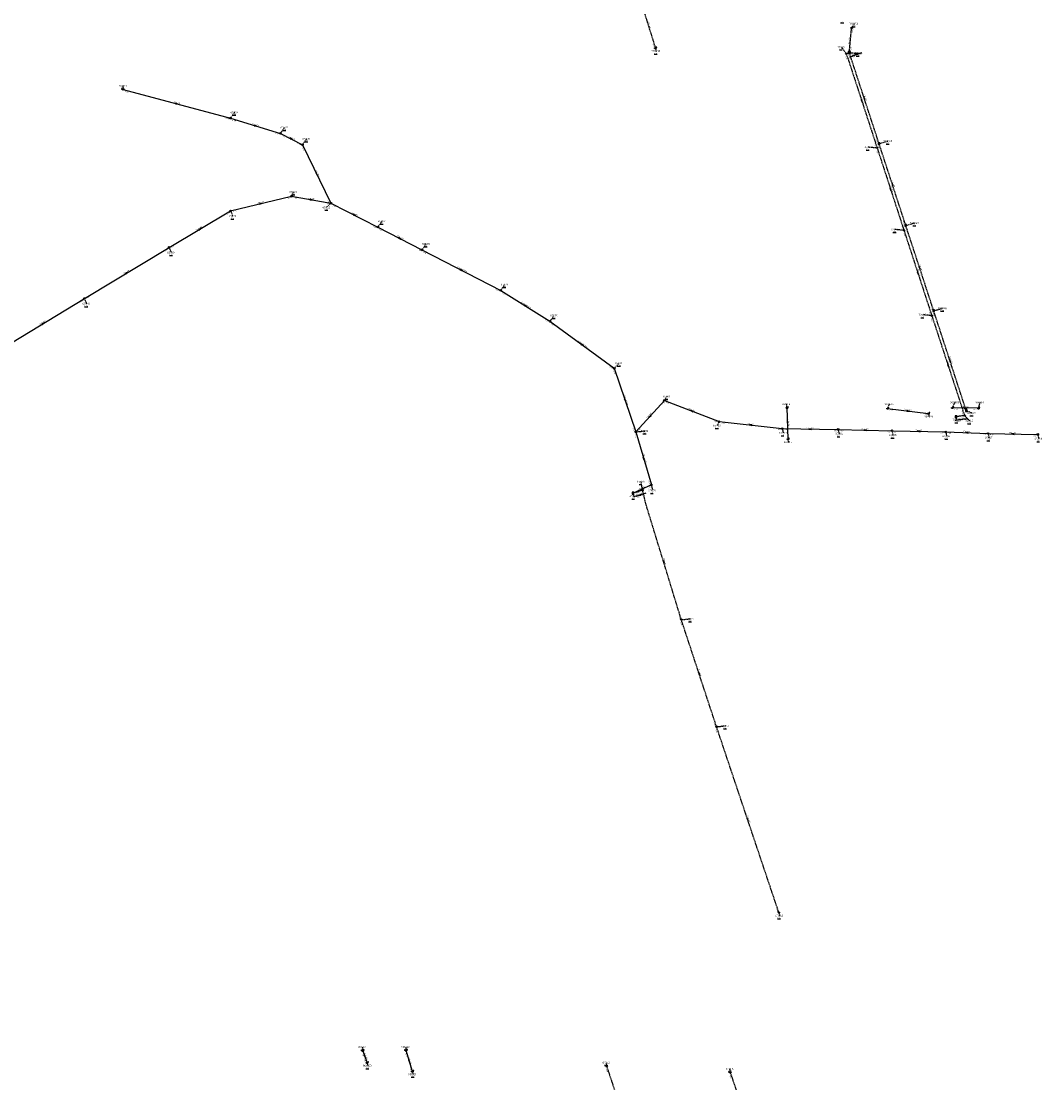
# Model space of a CAD drawing. Extents: x 188323 to 208361, y 565368 to 574910.
# Tile 27 of 256: x 198104 to 198900, y 567579 to 568407. Entities that reach past the tile are written whole.
import ezdxf

# ---------------------------------------------------------------- set-up
doc = ezdxf.new("R2010")
doc.units = 0
doc.linetypes.add('DASHDOT', pattern=[1, 0.5, -0.25, 0, -0.25])
doc.linetypes.add('DASHED', pattern=[0.75, 0.5, -0.25])
doc.layers.get('0').update_dxf_attribs({"linetype": 'CONTINUOUS'})
for name, color, linetype in [('RIO-AFM', 7, 'CONTINUOUS'), ('RIO-BOK', 7, 'CONTINUOUS'), ('RIO-DET', 7, 'CONTINUOUS'), ('RIO-KNP', 7, 'CONTINUOUS'), ('RIO-KNR', 7, 'CONTINUOUS'), ('RIO-LAG', 7, 'CONTINUOUS'), ('RIO-LAG_0B', 7, 'CONTINUOUS'), ('RIO-LAG_1B', 7, 'DASHED'), ('RIO-LAG_2B', 7, 'DASHED'), ('RIO-LEN', 7, 'CONTINUOUS'), ('RIO-MVD', 1, 'CONTINUOUS'), ('RIO-VRB', 6, 'DASHDOT'), ('RIO-VRH', 7, 'CONTINUOUS')]:
    doc.layers.add(name, color=color, linetype=linetype)
doc.styles.add('RIO-TXT', font='isocp.shx')

# ---------------------------------------------------------------- blocks, each defined once
blk = doc.blocks.new('L_VHR')
blk.add_lwpolyline([(-0.5, 0), (0.5, 0), (-0.5, 0.15), (-0.5, -0.15), (0.5, 0)])
blk = doc.blocks.new('K_UTB')
blk.add_lwpolyline([(0.5, 0.15), (0.5, -0.3), (-0.5, -0.3), (-0.5, 0.15), (-0.45, 0.15), (-0.45, -0.25), (0, -0.25), (0.45, -0.25), (0.45, 0.15)], close=True)
blk.add_lwpolyline([(0.85, 0.6), (0.55, 0.65), (0.614828, 0.459583), (0.850842, 0.598937)])
blk.add_arc((0.85, -0.25), 0.85, 90, 180)
at = {"style": 'RIO-TXT', "flags": 1}
blk.add_attdef('KNOOPNAAM', (2, 2), '', height=1, dxfattribs=at)
blk = doc.blocks.new('K_IPR')
blk.add_lwpolyline([(-0.5, -0.5), (0.5, -0.5), (0.5, 0.5), (-0.5, 0.5)], close=True)
blk.add_solid([(-0.5, 0.5), (0.5, 0.5), (-0.5, -0.5), (0.5, -0.5)])
at = {"style": 'RIO-TXT', "flags": 1}
blk.add_attdef('KNOOPNAAM', (2, 2), '', height=1, dxfattribs=at)
blk = doc.blocks.new('K_DIV')
for p, q in [((-0.65, 0.65), (-0.65, -0.65)), ((0.65, 0.65), (-0.65, 0.65)), ((0.65, -0.65), (0.65, 0.65)), ((-0.65, -0.65), (0.65, -0.65))]:
    blk.add_line(p, q)
blk = doc.blocks.new('K_RGM')
blk.add_lwpolyline([(-0.6, 0.6), (-0.6, -0.6), (0.6, -0.6), (0.6, 0.6)], close=True)
blk.add_solid([(-0.6, 0.6), (0, 0.6), (-0.6, -0.6), (0, -0.6)])
at = {"style": 'RIO-TXT', "flags": 1}
blk.add_attdef('KNOOPNAAM', (2, 2), '', height=1, dxfattribs=at)
blk = doc.blocks.new('K_IPD')
blk.add_lwpolyline([(-0.496027, 0.307994), (0.503973, 0.307994), (0.003973, -0.558031)], close=True)
blk.add_solid([(-0.496027, 0.307994), (0.503973, 0.307994), (0.003973, -0.558031)])
at = {"style": 'RIO-TXT', "flags": 1}
blk.add_attdef('KNOOPNAAM', (2, 2), '', height=1, dxfattribs=at)
blk = doc.blocks.new('K_IPG')
blk.add_circle((0, 0), 0.5)
for points in [[(0, 0), (-0.5, 0), (-0.433013, 0.25)], [(0, 0), (-0.433013, -0.25), (-0.5, 0)], [(0, 0), (-0.433013, 0.25), (-0.25, 0.433013)], [(0, 0), (-0.25, -0.433013), (-0.433013, -0.25)], [(0, 0), (-0.25, 0.433013), (0, 0.5)], [(0, 0), (0, -0.5), (-0.25, -0.433013)], [(0, 0), (0, 0.5), (0.25, 0.433013)], [(0, 0), (0.25, 0.433013), (0.433013, 0.25)], [(0, 0), (0.433013, 0.25), (0.5, 0)], [(0, 0), (0.5, 0), (0.433013, -0.25)], [(0, 0), (0.433013, -0.25), (0.25, -0.433013)], [(0, 0), (0.25, -0.433013), (0, -0.5)]]:
    blk.add_solid(points)
at = {"style": 'RIO-TXT', "flags": 1}
blk.add_attdef('KNOOPNAAM', (2, 2), '', height=1, dxfattribs=at)
blk = doc.blocks.new('546_03______32046_____320049__c')
at = {"layer": 'RIO-LAG_2B'}
blk.add_line((0, 0), (9.22, 3.382), dxfattribs=at)
at = {"layer": 'RIO-AFM', "style": 'RIO-TXT'}
blk.add_text('r 250', height=0.9, rotation=20.1416, dxfattribs=at).set_placement((3.4236, 1.7884))
at = {"layer": 'RIO-BOK', "style": 'RIO-TXT'}
for p in [(1.7963, -0.8323), (5.852, 0.6554)]:
    blk.add_text('-1.03', height=0.9, rotation=20.1416, dxfattribs=at).set_placement(p)
at = {"layer": 'RIO-LEN', "style": 'RIO-TXT'}
blk.add_text('2m', height=0.9, rotation=20.1416, dxfattribs=at).set_placement((1.9027, 1.2305))
blk = doc.blocks.new('547_03______32042_____32041___c')
at = {"layer": 'RIO-LAG_2B'}
blk.add_line((0, 0), (-9.733, -1.319), dxfattribs=at)
at = {"layer": 'RIO-AFM', "style": 'RIO-TXT'}
blk.add_text('r 250', height=0.9, rotation=367.6953, dxfattribs=at).set_placement((-6.0045, -0.3082))
at = {"layer": 'RIO-BOK', "style": 'RIO-TXT'}
for p in [(-8.1576, -2.5179), (-3.8759, -1.9366)]:
    blk.add_text('-1.59', height=0.9, rotation=367.6953, dxfattribs=at).set_placement(p)
at = {"layer": 'RIO-LEN', "style": 'RIO-TXT'}
blk.add_text('7m', height=0.9, rotation=367.6953, dxfattribs=at).set_placement((-7.6098, -0.5261))
blk = doc.blocks.new('1001_06______65046_____65034_')
at = {"layer": 'RIO-LAG_2B'}
blk.add_line((0, 0), (-9.372, -2.938), dxfattribs=at)
at = {"layer": 'RIO-VRH', "xscale": 2, "yscale": 2, "zscale": 2, "rotation": 197.3831}
blk.add_blockref('L_VHR', (-4.686, -1.469), dxfattribs=at)
at = {"layer": 'RIO-AFM', "style": 'RIO-TXT'}
blk.add_text('r 160', height=0.9, rotation=377.3831, dxfattribs=at).set_placement((-5.8668, -1.3141))
at = {"layer": 'RIO-BOK', "style": 'RIO-TXT'}
for s, p in [('-1.06', (-7.6173, -3.8547)), ('-1.02', (-3.4945, -2.561))]:
    blk.add_text(s, height=0.9, rotation=377.3831, dxfattribs=at).set_placement(p)
at = {"layer": 'RIO-LEN', "style": 'RIO-TXT'}
blk.add_text('8m', height=0.9, rotation=377.3831, dxfattribs=at).set_placement((-7.4125, -1.7991))

msp = doc.modelspace()

# ---------------------------------------------------------------- linework, layer by layer
at = {"layer": 'RIO-LAG'}
for p, q in [((198701.264, 568105.856), (198702.016, 568081.28)), ((198779.696, 568105.216), (198811.616, 568101.248)), ((198850.656, 568105.344), (198830.224, 568105.728)), ((198370.416, 567604.352), (198373.808, 567594.944)), ((198409.088, 567588.224), (198404.128, 567604.544))]:
    msp.add_line(p, q, dxfattribs=at)
at = {"layer": 'RIO-LAG_0B'}
for p, q in [((198183.488, 568354.048), (198267.216, 568331.584)), ((198267.216, 568331.584), (198306.176, 568319.744)), ((198306.176, 568319.744), (198323.36, 568310.912)), ((198323.36, 568310.912), (198345.488, 568265.28)), ((198267.312, 568259.264), (198314.864, 568270.656)), ((198314.864, 568270.656), (198345.488, 568265.28)), ((198345.488, 568265.28), (198382.144, 568246.656)), ((198219.328, 568230.784), (198267.312, 568259.264)), ((198382.144, 568246.656), (198416.512, 568228.864)), ((198153.248, 568190.976), (198219.328, 568230.784)), ((198416.512, 568228.864), (198477.968, 568197.312)), ((198477.968, 568197.312), (198516.432, 568173.184)), ((198089.024, 568152.064), (198153.248, 568190.976)), ((198516.432, 568173.184), (198566.464, 568136.576)), ((198566.464, 568136.576), (198583.36, 568086.976)), ((198605.696, 568111.488), (198583.36, 568086.976)), ((198605.696, 568111.488), (198648.304, 568094.976)), ((198648.304, 568094.976), (198697.6, 568089.472)), ((198583.36, 568086.976), (198595.504, 568045.568)), ((198697.6, 568089.472), (198741.2, 568088.832)), ((198741.2, 568088.832), (198783.2, 568087.808)), ((198783.2, 568087.808), (198825.104, 568086.912)), ((198825.104, 568086.912), (198858.096, 568085.696)), ((198858.096, 568085.696), (198896.896, 568084.928)), ((198595.504, 568045.568), (198581.2, 568039.168))]:
    msp.add_line(p, q, dxfattribs=at)
at = {"layer": 'RIO-LAG_1B'}
for p, q in [((198587.632, 568421.376), (198598.64, 568386.24)), ((198749.888, 568382.72), (198751.696, 568402.176)), ((198773.088, 568311.808), (198749.888, 568382.72)), ((198793.936, 568247.936), (198773.088, 568311.808)), ((198815.696, 568181.44), (198793.936, 568247.936)), ((198841.088, 568103.552), (198815.696, 568181.44))]:
    msp.add_line(p, q, dxfattribs=at)
at = {"layer": 'RIO-LAG_2B'}
for p, q in [((198747.584, 568381.824), (198749.888, 568382.72)), ((198747.584, 568381.824), (198771.632, 568308.288)), ((198771.632, 568308.288), (198792.512, 568244.096)), ((198792.512, 568244.096), (198814.208, 568177.6)), ((198814.208, 568177.6), (198839.776, 568099.648)), ((198839.776, 568099.648), (198833.104, 568098.752)), ((198588.608, 568041.536), (198581.2, 568039.168)), ((198646.336, 567856.96), (198618.864, 567940.48)), ((198694.976, 567711.936), (198646.336, 567856.96)), ((198560.592, 567592.256), (198579.136, 567536.384)), ((198657.024, 567587.392), (198670.432, 567547.2))]:
    msp.add_line(p, q, dxfattribs=at)
msp.add_lwpolyline([(198618.864, 567940.48), (198591.392, 568030.144), (198588.608, 568041.536)], dxfattribs=at)
at = {"layer": 'RIO-VRB'}
for p, q in [((198751.7, 568402.19), (198753.6764, 568405.2458)), ((198598.64, 568386.25), (198599.1735, 568383.9216)), ((198747.59, 568381.85), (198743.684, 568387.2028)), ((198749.88, 568382.69), (198756.8475, 568382.1613)), ((198183.48, 568354.02), (198183.4797, 568356.795)), ((198267.22, 568331.56), (198270.4818, 568336.148)), ((198306.17, 568319.76), (198309.4318, 568324.348)), ((198323.36, 568310.88), (198326.6218, 568315.468)), ((198773.09, 568311.79), (198780.0575, 568313.7187)), ((198771.63, 568308.28), (198764.555, 568308.9778)), ((198314.87, 568270.68), (198316.4072, 568274.0432)), ((198345.49, 568265.27), (198342.2294, 568262.081)), ((198267.31, 568259.29), (198269.0452, 568255.2208)), ((198382.15, 568246.68), (198385.4118, 568251.268)), ((198792.51, 568244.09), (198785.435, 568244.7878)), ((198793.94, 568247.93), (198800.9075, 568249.8587)), ((198219.33, 568230.8), (198221.0652, 568226.7308)), ((198416.51, 568228.88), (198419.7718, 568233.468)), ((198477.97, 568197.3), (198481.2318, 568201.888)), ((198153.25, 568190.99), (198154.9852, 568186.9208)), ((198516.43, 568173.16), (198519.6918, 568177.748)), ((198814.21, 568177.57), (198807.135, 568178.2678)), ((198815.69, 568181.41), (198822.6575, 568183.3387)), ((198566.47, 568136.56), (198570.3574, 568140.5224)), ((198605.7, 568111.5), (198607.6764, 568114.5558)), ((198701.26, 568105.83), (198701.2597, 568108.605)), ((198779.7, 568105.19), (198781.2372, 568108.5532)), ((198830.23, 568105.74), (198832.2671, 568109.9693)), ((198841.08, 568103.58), (198845.4749, 568101.7423)), ((198850.65, 568105.34), (198852.0433, 568109.8694)), ((198648.3, 568095), (198646.908, 568091.8701)), ((198811.62, 568101.23), (198812.1535, 568098.9016)), ((198833.11, 568098.73), (198833.6435, 568096.4016)), ((198839.77, 568099.63), (198843.6745, 568095.6759)), ((198583.36, 568086.96), (198590.435, 568087.66)), ((198697.6, 568089.5), (198698.3071, 568086.1868)), ((198741.2, 568088.8), (198741.9071, 568085.4868)), ((198783.2, 568087.8), (198783.9071, 568084.4868)), ((198825.1, 568086.9), (198825.8071, 568083.5868)), ((198702.01, 568081.27), (198702.5435, 568078.9416)), ((198858.1, 568085.7), (198858.8071, 568082.3868)), ((198896.9, 568084.9), (198897.6071, 568081.5868)), ((198588.61, 568041.52), (198587.554, 568048.2025)), ((198595.5, 568045.6), (198596.3806, 568041.302)), ((198581.2, 568039.2), (198581.7335, 568036.8716)), ((198618.87, 567940.46), (198625.945, 567941.16)), ((198646.34, 567856.99), (198653.415, 567857.69)), ((198694.97, 567711.93), (198695.5035, 567709.6016)), ((198370.41, 567604.36), (198370.4097, 567607.135)), ((198404.13, 567604.52), (198404.1297, 567607.295)), ((198373.81, 567594.97), (198374.3435, 567592.6416)), ((198560.59, 567592.27), (198560.5897, 567595.045)), ((198657.03, 567587.39), (198657.0297, 567590.165)), ((198409.09, 567588.25), (198409.6235, 567585.9216))]:
    msp.add_line(p, q, dxfattribs=at)

# ---------------------------------------------------------------- block references
at = {"layer": 'RIO-DET'}
for name, p in [('546_03______32046_____320049__c', (198750.096, 568379.328)), ('547_03______32042_____32041___c', (198842.272, 568097.152)), ('1001_06______65046_____65034_', (198591.104, 568039.04))]:
    msp.add_blockref(name, p, dxfattribs=at)
at = {"layer": 'RIO-KNP', "xscale": 1.25, "yscale": 1.25, "zscale": 1.25}
for name, p in [('K_UTB', (198751.696, 568402.176)), ('K_UTB', (198598.64, 568386.24)), ('K_IPD', (198747.584, 568381.824)), ('K_DIV', (198749.888, 568382.72)), ('K_IPG', (198183.488, 568354.048)), ('K_IPG', (198267.216, 568331.584)), ('K_IPG', (198306.176, 568319.744)), ('K_IPG', (198323.36, 568310.912)), ('K_IPR', (198773.088, 568311.808)), ('K_IPD', (198771.632, 568308.288)), ('K_IPG', (198314.864, 568270.656)), ('K_IPG', (198345.488, 568265.28)), ('K_IPG', (198267.312, 568259.264)), ('K_IPG', (198382.144, 568246.656)), ('K_IPD', (198792.512, 568244.096)), ('K_IPR', (198793.936, 568247.936)), ('K_IPG', (198219.328, 568230.784)), ('K_IPG', (198416.512, 568228.864)), ('K_IPG', (198477.968, 568197.312)), ('K_IPG', (198153.248, 568190.976)), ('K_IPD', (198814.208, 568177.6)), ('K_IPR', (198815.696, 568181.44)), ('K_IPG', (198516.432, 568173.184)), ('K_IPG', (198566.464, 568136.576)), ('K_IPG', (198605.696, 568111.488)), ('K_UTB', (198701.264, 568105.856)), ('K_UTB', (198779.696, 568105.216)), ('K_UTB', (198830.224, 568105.728)), ('K_IPR', (198841.088, 568103.552)), ('K_UTB', (198850.656, 568105.344)), ('K_IPG', (198648.304, 568094.976)), ('K_UTB', (198811.616, 568101.248)), ('K_RGM', (198833.104, 568098.752)), ('K_IPD', (198839.776, 568099.648)), ('K_IPG', (198583.36, 568086.976)), ('K_IPG', (198697.6, 568089.472)), ('K_IPG', (198741.2, 568088.832)), ('K_IPG', (198783.2, 568087.808)), ('K_IPG', (198825.104, 568086.912)), ('K_UTB', (198702.016, 568081.28)), ('K_IPG', (198858.096, 568085.696)), ('K_IPG', (198896.896, 568084.928)), ('K_IPG', (198595.504, 568045.568)), ('K_RGM', (198581.2, 568039.168)), ('K_IPD', (198588.608, 568041.536)), ('K_IPD', (198618.864, 567940.48)), ('K_IPD', (198646.336, 567856.96)), ('K_IPD', (198694.976, 567711.936)), ('K_UTB', (198370.416, 567604.352)), ('K_UTB', (198404.128, 567604.544)), ('K_UTB', (198373.808, 567594.944)), ('K_IPD', (198560.592, 567592.256)), ('K_UTB', (198409.088, 567588.224)), ('K_IPD', (198657.024, 567587.392))]:
    msp.add_blockref(name, p, dxfattribs=at)
at = {"layer": 'RIO-VRH', "xscale": 2, "yscale": 2, "zscale": 2}
for p, rotation in [((198225.35, 568342.79), 344.9875), ((198759.61, 568345.065), 288.1028), ((198761.485, 568347.24), 108.1338), ((198286.695, 568325.66), 343.1474), ((198314.765, 568315.32), 332.6828), ((198334.425, 568288.075), 295.8892), ((198782.07, 568276.185), 288.0262), ((198783.515, 568279.86), 108.0889), ((198291.09, 568264.985), 13.4666), ((198330.18, 568267.975), 349.9813), ((198363.82, 568255.975), 333.1135), ((198243.32, 568245.045), 30.6983), ((198399.33, 568237.78), 332.6166), ((198186.29, 568210.895), 31.0638), ((198447.24, 568213.09), 332.8073), ((198803.36, 568210.83), 288.0745), ((198804.815, 568214.67), 108.1134), ((198497.2, 568185.23), 327.8882), ((198121.135, 568171.53), 31.2105), ((198541.45, 568154.86), 323.8214), ((198826.99, 568138.6), 288.1639), ((198828.385, 568142.495), 108.0748), ((198574.915, 568111.76), 288.8121), ((198627, 568103.25), 518.8296), ((198795.66, 568103.21), 352.9287), ((198840.44, 568105.54), 178.8779), ((198594.53, 568099.23), 227.682), ((198672.95, 568092.25), 533.6349), ((198719.4, 568089.15), 539.0803), ((198762.2, 568088.3), 538.6362), ((198804.15, 568087.35), 538.7697), ((198841.6, 568086.3), 537.9176), ((198877.5, 568085.3), 538.819), ((198589.43, 568066.28), 286.3655), ((198584.905, 568040.36), 197.3831), ((198588.35, 568042.4), 204.1086), ((198605.13, 567985.305), 107.0418), ((198632.605, 567898.725), 108.2236), ((198670.655, 567784.46), 108.5405), ((198372.11, 567599.665), 469.9117), ((198406.61, 567596.385), 286.9615)]:
    msp.add_blockref('L_VHR', p, dxfattribs=dict(at, rotation=rotation))

# ---------------------------------------------------------------- texts
at = {"layer": 'RIO-AFM', "style": 'RIO-TXT'}
for s, rotation, p in [('r 300', 287.3994, (198593.3805, 568404.7515)), ('r 250', 84.6593, (198750.2169, 568391.6797)), ('r 300', 344.9875, (198224.7036, 568343.509)), ('r 250', 288.1028, (198759.8564, 568345.998)), ('r 250', 288.1338, (198761.73, 568348.173)), ('r 300', 343.1474, (198286.068, 568326.3853)), ('r 300', 332.6828, (198314.2771, 568316.1411)), ('r 300', 295.8892, (198334.5351, 568289.0291)), ('r 250', 288.0262, (198782.3146, 568277.1169)), ('r 250', 288.0889, (198783.7585, 568280.7921)), ('r 300', 349.9813, (198329.4706, 568268.6176)), ('r 300', 13.4666, (198290.1855, 568265.2825)), ('r 300', 333.1135, (198363.3291, 568256.7986)), ('r 300', 30.6983, (198242.3683, 568245.0614)), ('r 300', 332.6166, (198398.8456, 568238.6073)), ('r 300', 31.0638, (198185.3381, 568210.9052)), ('e 400/600', 332.8073, (198445.7964, 568214.4172)), ('r 250', 288.0745, (198803.6045, 568211.7626)), ('r 250', 288.1134, (198805.0589, 568215.6025)), ('e 400/600', 327.8882, (198495.8717, 568186.6696)), ('r 300', 31.2105, (198120.1829, 568171.5377)), ('e 400/600', 323.8214, (198540.2302, 568156.3945)), ('r 250', 288.1639, (198827.2368, 568139.5337)), ('r 250', 288.0748, (198828.6331, 568143.4286)), ('e 400/600', 288.8121, (198574.7934, 568113.7159)), ('r 300', 338.8296, (198626.4297, 568104.0221)), ('r 500', 352.9287, (198794.9183, 568103.8156)), ('r 500', 358.8779, (198839.6394, 568106.0617)), ('r 300', 407.682, (198593.6072, 568098.9739)), ('r 300', 353.6349, (198672.2015, 568092.8519)), ('r 300', 271.758, (198702.1173, 568094.3756)), ('r 300', 359.0803, (198718.5978, 568089.6763)), ('r 300', 358.6362, (198761.4017, 568088.8319)), ('r 300', 358.7696, (198803.3506, 568087.8801)), ('r 300', 357.9176, (198840.8084, 568086.8391)), ('r 300', 358.8189, (198876.7004, 568085.8284)), ('e 400/600', 286.3655, (198589.3892, 568068.2385)), ('r 300', 384.1086, (198587.404, 568042.5293)), ('r 160', 287.0418, (198605.4779, 567985.9768)), ('r 160', 288.2236, (198632.8526, 567899.6595)), ('r 160', 288.5405, (198671.003, 567785.1467)), ('r 400', 289.9117, (198372.3067, 567600.5982)), ('r 400', 286.9615, (198406.8566, 567597.3074))]:
    msp.add_text(s, height=0.9, rotation=rotation, dxfattribs=at).set_placement(p)
at = {"layer": 'RIO-BOK', "style": 'RIO-TXT'}
for s, rotation, p in [('-0.90', 84.6593, (198752.7128, 568397.9767)), ('-1.15', 287.3994, (198596.0982, 568389.7506)), ('-0.90', 84.6593, (198751.404, 568383.9536)), ('-1.03', 288.1028, (198746.6951, 568380.084)), ('-0.73', 288.1338, (198748.9861, 568380.9236)), ('-0.55', 344.9875, (198184.4704, 568352.3058)), ('-0.98', 344.9875, (198262.9108, 568331.3205)), ('-0.98', 343.1474, (198268.1548, 568329.8149)), ('-1.03', 343.1474, (198301.8474, 568319.6309)), ('-1.03', 332.6828, (198306.7723, 568317.8741)), ('-1.06', 332.6828, (198319.0797, 568311.5262)), ('-1.18', 288.1028, (198769.0701, 568311.7563)), ('-0.61', 288.1338, (198770.5265, 568315.2646)), ('-1.06', 295.8892, (198322.7127, 568309.0091)), ('-1.18', 288.0262, (198770.7328, 568306.5152)), ('-0.61', 288.0889, (198772.1947, 568310.0243)), ('-1.83', 13.4666, (198311.2078, 568268.3634)), ('-1.83', 349.9813, (198316.0059, 568269.0585)), ('-1.87', 349.9813, (198341.2123, 568264.6215)), ('-1.87', 295.8892, (198342.4674, 568268.3601)), ('-1.87', 333.1135, (198346.1065, 568263.3887)), ('-1.78', 30.6983, (198264.4992, 568255.9928)), ('-1.78', 13.4666, (198268.9973, 568258.2545)), ('-1.92', 333.1135, (198377.8712, 568247.3063)), ('-1.92', 332.6166, (198382.7501, 568244.7934)), ('-1.34', 288.0262, (198789.9486, 568247.5682)), ('-0.53', 288.0889, (198791.3746, 568251.4053)), ('-0.53', 288.1134, (198793.0455, 568246.1639)), ('-1.31', 288.0745, (198791.6143, 568242.3245)), ('-1.70', 31.0638, (198216.5401, 568227.4848)), ('-1.70', 30.6983, (198221.2484, 568230.3109)), ('-1.98', 332.6166, (198412.2354, 568229.5424)), ('-1.98', 332.8073, (198417.1164, 568226.9954)), ('-2.05', 332.8073, (198473.7022, 568197.9652)), ('-2.05', 327.8882, (198478.4125, 568195.3704)), ('-1.61', 31.2105, (198150.4683, 568187.6675)), ('-1.61', 31.0638, (198155.1715, 568190.5131)), ('-1.44', 288.0745, (198811.6471, 568181.0469)), ('-0.48', 288.1134, (198813.1249, 568184.8847)), ('-0.49', 288.0748, (198814.7943, 568179.6445)), ('-2.10', 327.8882, (198512.2273, 568174.1758)), ('-2.10', 323.8214, (198516.7346, 568171.2038)), ('-1.44', 288.1639, (198813.317, 568175.8031)), ('-2.17', 323.8214, (198562.356, 568137.88)), ('-2.17', 288.8121, (198565.5971, 568134.7831)), ('-1.78', 407.682, (198603.9616, 568107.5381)), ('-1.78', 338.8296, (198606.5008, 568109.6894)), ('-1.37', 352.9287, (198780.9178, 568103.6291)), ('-1.26', 358.8779, (198831.603, 568104.3137)), ('-0.38', 288.0748, (198838.5243, 568107.059)), ('-1.21', 358.8779, (198846.5233, 568104.0309)), ('-1.63', 338.8296, (198643.9805, 568095.2)), ('-1.44', 352.9287, (198807.381, 568100.3631)), ('-1.59', 288.1639, (198837.2092, 568103.1045)), ('-2.24', 288.8121, (198580.742, 568090.3999)), ('-1.87', 407.682, (198585.3375, 568087.0539)), ('-1.63', 353.6349, (198649.5369, 568093.4542)), ('-1.54', 353.6349, (198693.3731, 568088.5919)), ('-1.54', 359.0803, (198698.978, 568088.0786)), ('-1.50', 359.0803, (198737.0785, 568087.491)), ('-1.50', 358.6362, (198742.567, 568087.3679)), ('-1.41', 358.6362, (198779.0682, 568086.522)), ('-1.41', 358.7696, (198784.5703, 568086.3711)), ('-2.24', 286.3655, (198582.412, 568085.222)), ('-1.35', 358.7696, (198820.9714, 568085.6123)), ('-1.35', 357.9176, (198826.4489, 568085.4509)), ('-1.16', 357.9176, (198853.9523, 568084.4682)), ('-0.65', 358.8189, (198859.4715, 568084.2723)), ('-0.59', 358.8189, (198892.7729, 568083.6068)), ('-2.25', 286.3655, (198593.0256, 568049.1469)), ('-2.30', 384.1086, (198583.05, 568038.4951)), ('-1.02', 283.7471, (198587.5836, 568039.8271)), ('-2.25', 384.1086, (198592.3265, 568042.6539)), ('-0.93', 287.0418, (198616.3848, 567943.9864)), ('-0.93', 288.2236, (198617.9789, 567938.6922)), ('-0.84', 288.2236, (198643.7791, 567860.4629)), ('-0.84', 288.5405, (198645.4587, 567855.2173)), ('-0.74', 288.5405, (198692.429, 567715.4021)), ('-1.26', 289.9117, (198369.5713, 567602.5667)), ('-1.25', 289.9117, (198371.1013, 567598.3496)), ('-0.99', 286.9615, (198403.2001, 567602.7722)), ('-1.04', 286.9615, (198406.5632, 567591.7655)), ('-0.63', 288.353, (198559.7029, 567590.5002)), ('-0.66', 288.4379, (198656.1455, 567585.6188))]:
    msp.add_text(s, height=0.9, rotation=rotation, dxfattribs=at).set_placement(p)
at = {"layer": 'RIO-KNR', "style": 'RIO-TXT'}
for s, p in [('320050', (198749.8514, 568404.4958)), ('320038', (198595.3485, 568383.1716)), ('32046', (198740.4965, 568386.4528)), ('320049', (198753.0225, 568381.4113)), ('65023', (198180.2922, 568356.045)), ('65024', (198267.2943, 568335.398)), ('65025', (198306.2443, 568323.598)), ('65026', (198323.4343, 568314.718)), ('320048', (198776.2325, 568312.9687)), ('32045', (198761.3675, 568308.2278)), ('65021', (198313.2197, 568273.2932)), ('65022', (198339.0419, 568261.331)), ('65020', (198265.8577, 568254.4708)), ('65027', (198382.2243, 568250.518)), ('32044', (198782.2475, 568244.0378)), ('320047', (198797.0825, 568249.1087)), ('65019', (198217.8777, 568225.9808)), ('65028', (198416.5843, 568232.718)), ('65029', (198478.0443, 568201.138)), ('65018', (198151.7977, 568186.1708)), ('65030', (198516.5043, 568176.998)), ('32043', (198803.9475, 568177.5178)), ('320046', (198818.8325, 568182.5887)), ('65031', (198567.1699, 568139.7724)), ('65001', (198604.4889, 568113.8058)), ('901014', (198697.4347, 568107.855)), ('900604', (198777.4122, 568107.8032)), ('900880', (198828.4421, 568109.2193)), ('900881', (198848.2183, 568109.1194)), ('900605', (198808.3285, 568098.1516)), ('32041', (198830.456, 568095.6516)), ('32042', (198840.487, 568094.9259)), ('320045', (198841.6499, 568100.9923)), ('65032', (198587.2475, 568086.91)), ('65002', (198643.7205, 568091.1201)), ('65003', (198695.1196, 568085.4368)), ('901015', (198698.7185, 568078.1916)), ('65004', (198738.7196, 568084.7368)), ('65005', (198780.7196, 568083.7368)), ('65006', (198822.6196, 568082.8368)), ('65007', (198855.6196, 568081.6368)), ('65008', (198894.4196, 568080.8368)), ('65046', (198584.3665, 568047.4525)), ('65034', (198578.546, 568036.1216)), ('65033', (198593.1931, 568040.552)), ('65045', (198622.7575, 567940.41)), ('65044', (198650.2275, 567856.94)), ('65043', (198692.316, 567708.8516)), ('901324', (198366.5847, 567606.385)), ('901322', (198400.3047, 567606.545)), ('901323', (198370.5185, 567591.8916)), ('61242', (198557.4022, 567594.295)), ('61245', (198653.8422, 567589.415)), ('901321', (198405.7985, 567585.1716))]:
    msp.add_text(s, height=1.5, dxfattribs=at).set_placement(p)
at = {"layer": 'RIO-LEN', "style": 'RIO-TXT'}
for s, rotation, p in [('37m', 287.3994, (198592.7335, 568406.8123)), ('20m', 84.6593, (198750.0161, 568389.529)), ('87m', 344.9875, (198222.617, 568344.0672)), ('77m', 288.1028, (198759.1842, 568348.0507)), ('75m', 288.1338, (198761.0567, 568350.2253)), ('41m', 343.1474, (198284.0004, 568327.0103)), ('19m', 332.6828, (198312.3574, 568317.1313)), ('51m', 295.8892, (198333.591, 568290.9719)), ('68m', 288.0262, (198781.6452, 568279.1706)), ('67m', 288.0889, (198783.0868, 568282.845)), ('31m', 349.9813, (198327.3433, 568268.992)), ('49m', 13.4666, (198288.0849, 568264.7795)), ('41m', 333.1135, (198361.402, 568257.7742)), ('56m', 30.6983, (198240.511, 568243.9586)), ('39m', 332.6166, (198396.927, 568239.5997)), ('77m', 31.0638, (198183.4879, 568209.7906)), ('69m', 332.8073, (198443.8745, 568215.4032)), ('70m', 288.0745, (198802.9333, 568213.8156)), ('70m', 288.1134, (198804.3864, 568217.6551)), ('45m', 327.8882, (198494.0415, 568187.8168)), ('75m', 31.2105, (198118.3356, 568170.4183)), ('62m', 323.8214, (198538.4859, 568157.6686)), ('82m', 288.0748, (198827.9619, 568145.4817)), ('82m', 288.1639, (198826.5624, 568141.5857)), ('52m', 288.8121, (198574.0959, 568115.7602)), ('46m', 338.8296, (198624.415, 568104.8009)), ('32m', 352.9287, (198792.7746, 568104.0802)), ('20m', 358.8779, (198837.4798, 568106.1027)), ('33m', 407.682, (198592.1541, 568097.3757)), ('25m', 271.758, (198702.05, 568096.5345)), ('50m', 353.6349, (198670.0546, 568093.09)), ('44m', 359.0803, (198716.438, 568089.7096)), ('42m', 358.6362, (198759.2423, 568088.882)), ('42m', 358.7696, (198801.1911, 568087.9251)), ('33m', 357.9176, (198838.6498, 568086.9162)), ('39m', 358.8189, (198874.5408, 568085.8715)), ('43m', 286.3655, (198588.7796, 568070.3106)), ('16m', 384.1086, (198585.433, 568041.6457)), ('106m', 287.0418, (198604.6853, 567988.5579)), ('88m', 288.2236, (198632.1761, 567901.7108)), ('153m', 288.5405, (198670.1431, 567787.7061)), ('10m', 289.9117, (198371.57, 567602.6287)), ('17m', 286.9615, (198406.2254, 567599.3731))]:
    msp.add_text(s, height=0.9, rotation=rotation, dxfattribs=at).set_placement(p)
at = {"layer": 'RIO-MVD', "style": 'RIO-TXT'}
for s, p in [('%%U2.24', (198743.0935, 568406.0216)), ('%%U0.90', (198752.1464, 568403.0958)), ('%%U2.15', (198742.154, 568385.0528)), ('%%U0.90', (198597.6435, 568381.7716)), ('%%U2.20', (198755.3175, 568380.0113)), ('%%U0.72', (198181.9497, 568354.645)), ('%%U0.58', (198268.9518, 568333.998)), ('%%U0.63', (198307.9018, 568322.198)), ('%%U0.78', (198325.0918, 568313.318)), ('%%U0.82', (198778.5275, 568311.5687)), ('%%U0.81', (198763.025, 568306.8278)), ('%%U0.80', (198314.8772, 568271.8932)), ('%%U0.84', (198340.6994, 568259.931)), ('%%U0.70', (198267.5152, 568253.0708)), ('%%U0.83', (198383.8818, 568249.118)), ('%%U0.84', (198799.3775, 568247.7087)), ('%%U0.83', (198783.905, 568242.6378)), ('%%U0.85', (198418.2418, 568231.318)), ('%%U0.74', (198219.5352, 568224.5808)), ('%%U0.90', (198479.7018, 568199.738)), ('%%U0.74', (198153.4552, 568184.7708)), ('%%U0.79', (198821.1275, 568181.1887)), ('%%U0.79', (198518.1618, 568175.598)), ('%%U0.83', (198805.605, 568176.1178)), ('%%U0.89', (198568.8274, 568138.3724)), ('%%U1.02', (198606.1464, 568112.4058)), ('%%U0.95', (198832.1135, 568094.2516)), ('%%U0.84', (198843.9449, 568099.5923)), ('%%U0.99', (198645.378, 568089.7201)), ('%%U0.85', (198842.1445, 568093.5259)), ('%%U0.98', (198588.905, 568085.51)), ('%%U1.00', (198696.7771, 568084.0368)), ('%%U1.02', (198740.3771, 568083.3368)), ('%%U0.99', (198782.3771, 568082.3368)), ('%%U0.95', (198824.2771, 568081.4368)), ('%%U1.03', (198857.2771, 568080.2368)), ('%%U1.05', (198896.0771, 568079.4368)), ('%%U1.01', (198586.024, 568046.0525)), ('%%U1.14', (198594.8506, 568039.152)), ('%%U1.23', (198580.2035, 568034.7216)), ('%%U0.60', (198624.415, 567939.01)), ('%%U0.41', (198651.885, 567855.54)), ('%%U0.02', (198693.9735, 567707.4516)), ('%%U0.26', (198368.8797, 567604.985)), ('%%U0.62', (198402.5997, 567605.145)), ('%%U0.26', (198372.8135, 567590.4916)), ('%%U0.49', (198559.0597, 567592.895)), ('%%U0.62', (198408.0935, 567583.7716)), ('%%U0.57', (198655.4997, 567588.015))]:
    msp.add_text(s, height=0.9, dxfattribs=at).set_placement(p)

doc.saveas('drawing.dxf')
